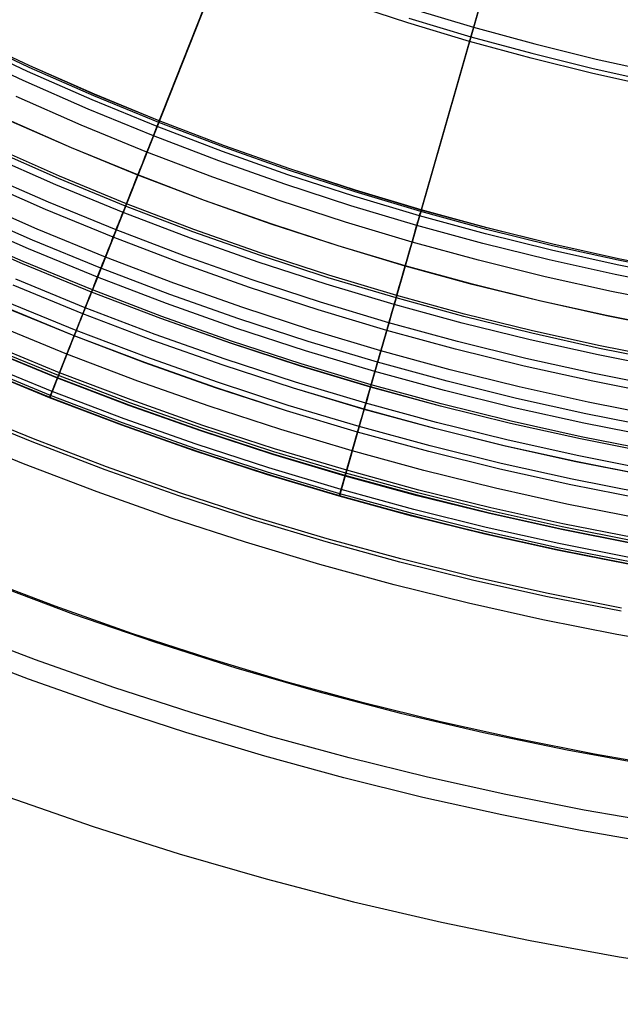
# Model space of a CAD drawing. Header units: millimetres. Extents: x -14 to 488, y -50 to 50.
# Tile 185 of 256: x 366.91 to 371.34, y -26.18 to -18.91. Entities that reach past the tile are written whole.
import ezdxf

# ---------------------------------------------------------------- set-up
doc = ezdxf.new("R2010")
doc.units = ezdxf.units.MM
doc.header["$MEASUREMENT"] = 0
doc.layers.add('Default', color=7, linetype='Continuous')

msp = doc.modelspace()

# ---------------------------------------------------------------- linework, layer by layer
at = {"layer": 'Default'}
for points in [[(371.5929, -19.4101), (371.1385, -19.3092), (370.6834, -19.1966), (370.2283, -19.0722), (369.7734, -18.9361), (369.3193, -18.7879)], [(369.806, -18.8319), (370.2583, -18.9673), (370.7109, -19.091), (371.1634, -19.2029), (371.6153, -19.3033), (372.0663, -19.3923), (372.516, -19.4701), (372.964, -19.5368), (373.4098, -19.5926), (373.8533, -19.6377), (374.294, -19.6724), (374.7316, -19.6969), (375.1659, -19.7114), (375.5965, -19.7162), (376.0271, -19.7114), (376.4614, -19.6969), (376.899, -19.6724), (377.3397, -19.6377), (377.7832, -19.5926), (378.2291, -19.5368), (378.677, -19.4701), (379.1267, -19.3923), (379.5777, -19.3033), (380.0296, -19.2029)], [(371.8087, -20.7846), (371.3248, -20.6891), (370.8399, -20.5814), (370.3544, -20.4612), (369.8687, -20.3286), (369.3834, -20.1833), (368.8989, -20.0252), (368.4156, -19.8543), (367.9341, -19.6706), (367.4549, -19.4739), (366.9784, -19.2643), (366.5051, -19.0419)], [(371.8087, -20.7846), (371.3248, -20.6891), (370.8399, -20.5814), (370.3544, -20.4612), (369.8687, -20.3286), (369.3834, -20.1833), (368.8989, -20.0252), (368.4156, -19.8543), (367.9341, -19.6706), (367.4549, -19.4739), (366.9784, -19.2643), (366.5051, -19.0419)], [(371.8107, -20.7737), (371.3271, -20.6782), (370.8424, -20.5706), (370.3572, -20.4505), (369.8718, -20.3179), (369.3867, -20.1727), (368.9024, -20.0147), (368.4194, -19.8439), (367.9382, -19.6602), (367.4592, -19.4637), (366.983, -19.2542), (366.51, -19.0319)], [(371.8107, -20.7737), (371.3271, -20.6782), (370.8424, -20.5706), (370.3572, -20.4505), (369.8718, -20.3179), (369.3867, -20.1727), (368.9024, -20.0147), (368.4194, -19.8439), (367.9382, -19.6602), (367.4592, -19.4637), (366.983, -19.2542), (366.51, -19.0319)], [(371.8108, -20.7732), (371.3272, -20.6777), (370.8425, -20.5701), (370.3573, -20.45), (369.8719, -20.3174), (369.3869, -20.1722), (368.9026, -20.0142), (368.4196, -19.8434), (367.9384, -19.6598), (367.4594, -19.4632), (366.9832, -19.2538), (366.5102, -19.0314)], [(371.8026, -20.8175), (371.3179, -20.7218), (370.8322, -20.6139), (370.3459, -20.4936), (369.8595, -20.3607), (369.3734, -20.2152), (368.8881, -20.0568), (368.4041, -19.8857), (367.9218, -19.7016), (367.4418, -19.5047), (366.9645, -19.2948), (366.4905, -19.0719)], [(371.8026, -20.8175), (371.3179, -20.7218), (370.8322, -20.6139), (370.3459, -20.4936), (369.8595, -20.3607), (369.3734, -20.2152), (368.8881, -20.0568), (368.4041, -19.8857), (367.9218, -19.7016), (367.4418, -19.5047), (366.9645, -19.2948), (366.4905, -19.0719)], [(371.7891, -20.8905), (371.3027, -20.7945), (370.8152, -20.6862), (370.3272, -20.5655), (369.8391, -20.4321), (369.3512, -20.2861), (368.8642, -20.1272), (368.3785, -19.9554), (367.8945, -19.7707), (367.4127, -19.573), (366.9338, -19.3624), (366.4581, -19.1388)], [(371.7891, -20.8905), (371.3027, -20.7945), (370.8152, -20.6862), (370.3272, -20.5655), (369.8391, -20.4321), (369.3512, -20.2861), (368.8642, -20.1272), (368.3785, -19.9554), (367.8945, -19.7707), (367.4127, -19.573), (366.9338, -19.3624), (366.4581, -19.1388)], [(371.7658, -21.0163), (371.2764, -20.9197), (370.786, -20.8108), (370.295, -20.6893), (369.8039, -20.5551), (369.3131, -20.4082), (368.8231, -20.2483), (368.3343, -20.0755), (367.8474, -19.8896), (367.3627, -19.6908), (366.8808, -19.4788)], [(371.7658, -21.0163), (371.2764, -20.9197), (370.786, -20.8108), (370.295, -20.6893), (369.8039, -20.5551), (369.3131, -20.4082), (368.8231, -20.2483), (368.3343, -20.0755), (367.8474, -19.8896), (367.3627, -19.6908), (366.8808, -19.4788)], [(371.7324, -21.1967), (371.2388, -21.0993), (370.7441, -20.9894), (370.2488, -20.8668), (369.7534, -20.7315), (369.2583, -20.5832), (368.764, -20.422), (368.271, -20.2477), (367.7799, -20.0602), (367.291, -19.8596), (366.8049, -19.6458)], [(371.7327, -21.1954), (371.2391, -21.098), (370.7444, -20.9881), (370.2492, -20.8655), (369.7538, -20.7302), (369.2587, -20.582), (368.7645, -20.4208), (368.2715, -20.2464), (367.7803, -20.059), (367.2915, -19.8584), (366.8054, -19.6446)], [(371.7327, -21.1954), (371.2391, -21.098), (370.7444, -20.9881), (370.2492, -20.8655), (369.7538, -20.7302), (369.2587, -20.582), (368.7645, -20.4208), (368.2715, -20.2464), (367.7803, -20.059), (367.2915, -19.8584), (366.8054, -19.6446)], [(371.6787, -21.4873), (371.1781, -21.3885), (370.6766, -21.2771), (370.1744, -21.1528), (369.6721, -21.0156), (369.1701, -20.8653), (368.669, -20.7018), (368.1691, -20.5251), (367.6711, -20.335), (367.1754, -20.1316), (366.6825, -19.9148)], [(371.6878, -21.438), (371.1884, -21.3394), (370.688, -21.2283), (370.187, -21.1043), (369.6859, -20.9674), (369.1851, -20.8175), (368.6851, -20.6543), (368.1864, -20.478), (367.6895, -20.2884), (367.195, -20.0854), (366.7033, -19.8692)], [(371.6912, -21.4198), (371.1922, -21.3213), (370.6923, -21.2102), (370.1917, -21.0864), (369.691, -20.9496), (369.1906, -20.7998), (368.691, -20.6368), (368.1928, -20.4606), (367.6963, -20.2712), (367.2022, -20.0684), (366.7109, -19.8523)], [(371.6912, -21.4198), (371.1922, -21.3213), (370.6923, -21.2102), (370.1917, -21.0864), (369.691, -20.9496), (369.1906, -20.7998), (368.691, -20.6368), (368.1928, -20.4606), (367.6963, -20.2712), (367.2022, -20.0684), (366.7109, -19.8523)], [(371.6532, -21.625), (371.1494, -21.5256), (370.6446, -21.4134), (370.1391, -21.2884), (369.6335, -21.1503), (369.1283, -20.999), (368.6239, -20.8344), (368.1208, -20.6565), (367.6195, -20.4652), (367.1206, -20.2605), (366.6245, -20.0423)], [(371.6426, -21.6824), (371.1374, -21.5827), (370.6312, -21.4702), (370.1244, -21.3449), (369.6175, -21.2064), (369.1109, -21.0547), (368.6051, -20.8897), (368.1007, -20.7113), (367.598, -20.5195), (367.0978, -20.3142), (366.6004, -20.0954)], [(371.6426, -21.6824), (371.1374, -21.5827), (370.6312, -21.4702), (370.1244, -21.3449), (369.6175, -21.2064), (369.1109, -21.0547), (368.6051, -20.8897), (368.1007, -20.7113), (367.598, -20.5195), (367.0978, -20.3142), (366.6004, -20.0954)], [(371.6139, -21.8371), (371.1051, -21.7367), (370.5953, -21.6234), (370.0848, -21.4971), (369.5742, -21.3576), (369.0639, -21.2048), (368.5545, -21.0386), (368.0464, -20.859), (367.5401, -20.6658), (367.0362, -20.459), (366.5352, -20.2387)], [(371.5978, -21.924), (371.087, -21.8232), (370.5751, -21.7095), (370.0626, -21.5826), (369.5499, -21.4426), (369.0375, -21.2892), (368.526, -21.1223), (368.0159, -20.9419), (367.5076, -20.7479), (367.0017, -20.5403), (366.4986, -20.3191)], [(371.5979, -21.9238), (371.087, -21.8229), (370.5751, -21.7092), (370.0626, -21.5824), (369.5499, -21.4424), (369.0376, -21.289), (368.5261, -21.1221), (368.016, -20.9417), (367.5077, -20.7477), (367.0018, -20.5401), (366.4987, -20.3189)], [(371.585, -21.9937), (371.0725, -21.8925), (370.5589, -21.7784), (370.0447, -21.6512), (369.5304, -21.5107), (369.0164, -21.3568), (368.5032, -21.1894), (367.9914, -21.0085), (367.4815, -20.8138), (366.9739, -20.6056), (366.4693, -20.3836)], [(371.5633, -22.1105), (371.0481, -22.0088), (370.5317, -21.8941), (370.0148, -21.7662), (369.4977, -21.6249), (368.9809, -21.4702), (368.465, -21.3019), (367.9505, -21.1199), (367.4378, -20.9243), (366.9275, -20.7149), (366.4201, -20.4917)], [(371.5635, -22.1098), (371.0482, -22.0081), (370.5319, -21.8934), (370.015, -21.7655), (369.4979, -21.6243), (368.9811, -21.4696), (368.4652, -21.3013), (367.9507, -21.1193), (367.438, -20.9237), (366.9278, -20.7143), (366.4204, -20.4911)], [(371.5665, -22.0936), (371.0516, -21.992), (370.5357, -21.8774), (370.0191, -21.7496), (369.5024, -21.6085), (368.9861, -21.4539), (368.4705, -21.2857), (367.9564, -21.1039), (367.4441, -20.9084), (366.9342, -20.6991), (366.4272, -20.4761)], [(371.5406, -22.2331), (371.0225, -22.1309), (370.5032, -22.0155), (369.9834, -21.8869), (369.4634, -21.7448), (368.9437, -21.5892), (368.4249, -21.42), (367.9074, -21.237), (367.3919, -21.0402), (366.8787, -20.8297)], [(371.5321, -22.2795), (371.0128, -22.177), (370.4925, -22.0614), (369.9715, -21.9325), (369.4504, -21.7902), (368.9296, -21.6343), (368.4097, -21.4647), (367.8912, -21.2813), (367.3745, -21.0841), (366.8603, -20.8731)], [(371.5322, -22.2787), (371.013, -22.1762), (370.4927, -22.0606), (369.9717, -21.9317), (369.4506, -21.7894), (368.9299, -21.6335), (368.41, -21.4639), (367.8915, -21.2805), (367.3748, -21.0833), (366.8606, -20.8723)], [(371.508, -22.4095), (370.9857, -22.3065), (370.4622, -22.1902), (369.9382, -22.0605), (369.414, -21.9173), (368.8902, -21.7605), (368.3672, -21.5899), (367.8455, -21.4054), (367.3258, -21.2071), (366.8085, -20.9948)], [(371.5002, -22.4517), (370.9769, -22.3484), (370.4525, -22.2319), (369.9274, -22.102), (369.4022, -21.9585), (368.8774, -21.8014), (368.3534, -21.6304), (367.8308, -21.4456), (367.3101, -21.2469), (366.7918, -21.0342)], [(371.5003, -22.451), (370.977, -22.3477), (370.4526, -22.2312), (369.9276, -22.1013), (369.4024, -21.9578), (368.8776, -21.8007), (368.3536, -21.6297), (367.831, -21.4449), (367.3103, -21.2462), (366.7921, -21.0336)], [(371.4739, -22.5937), (370.9472, -22.4898), (370.4195, -22.3725), (369.891, -22.2418), (369.3625, -22.0974), (368.8343, -21.9392), (368.3069, -21.7672), (367.7809, -21.5812), (367.2569, -21.3812), (366.7353, -21.1672)], [(371.4469, -22.7398), (370.9167, -22.6352), (370.3855, -22.5172), (369.8536, -22.3856), (369.3216, -22.2402), (368.7899, -22.081), (368.2591, -21.9079), (367.7297, -21.7207), (367.2022, -21.5194), (366.6772, -21.3039)], [(371.4389, -22.7828), (370.9078, -22.678), (370.3755, -22.5597), (369.8426, -22.4279), (369.3096, -22.2823), (368.7769, -22.1228), (368.245, -21.9493), (367.7146, -21.7617), (367.1861, -21.56), (366.6601, -21.3441)], [(371.4395, -22.7796), (370.9084, -22.6748), (370.3762, -22.5566), (369.8434, -22.4248), (369.3104, -22.2792), (368.7778, -22.1197), (368.2461, -21.9462), (367.7157, -21.7587), (367.1873, -21.557), (366.6613, -21.3412)], [(371.4395, -22.7798), (370.9084, -22.675), (370.3762, -22.5568), (369.8434, -22.425), (369.3104, -22.2794), (368.7778, -22.1199), (368.246, -21.9464), (367.7156, -21.7589), (367.1872, -21.5572), (366.6613, -21.3414)], [(371.4427, -22.7622), (370.9121, -22.6574), (370.3803, -22.5393), (369.8479, -22.4076), (369.3153, -22.2621), (368.7831, -22.1027), (368.2518, -21.9294), (367.7218, -21.742), (367.1938, -21.5405), (366.6683, -21.3248)], [(371.4199, -22.8854), (370.8864, -22.7801), (370.3517, -22.6613), (369.8163, -22.5288), (369.2808, -22.3826), (368.7457, -22.2223), (368.2115, -22.0481), (367.6786, -21.8596), (367.1477, -21.657), (366.6193, -21.4402)], [(371.4108, -22.935), (370.876, -22.8294), (370.3401, -22.7104), (369.8036, -22.5776), (369.267, -22.431), (368.7307, -22.2705), (368.1952, -22.0958), (367.6612, -21.907), (367.1291, -21.7039), (366.5995, -21.4866)], [(371.4109, -22.9342), (370.8762, -22.8287), (370.3403, -22.7096), (369.8038, -22.5769), (369.2672, -22.4303), (368.7309, -22.2697), (368.1955, -22.0951), (367.6615, -21.9062), (367.1294, -21.7032), (366.5998, -21.4859)], [(371.411, -22.934), (370.8762, -22.8284), (370.3404, -22.7094), (369.8039, -22.5766), (369.2673, -22.4301), (368.731, -22.2695), (368.1956, -22.0948), (367.6616, -21.906), (367.1295, -21.7029), (366.5999, -21.4856)], [(371.4112, -22.9329), (370.8765, -22.8274), (370.3406, -22.7083), (369.8042, -22.5756), (369.2676, -22.429), (368.7313, -22.2684), (368.1959, -22.0938), (367.6619, -21.905), (367.1299, -21.7019), (366.6004, -21.4846)], [(371.4112, -22.9329), (370.8765, -22.8274), (370.3406, -22.7083), (369.8042, -22.5756), (369.2676, -22.429), (368.7313, -22.2684), (368.1959, -22.0938), (367.662, -21.905), (367.1299, -21.7019), (366.6004, -21.4846)], [(371.4141, -22.917), (370.8798, -22.8115), (370.3443, -22.6926), (369.8082, -22.5599), (369.272, -22.4135), (368.7361, -22.253), (368.2011, -22.0785), (367.6675, -21.8898), (367.1359, -21.6869), (366.6067, -21.4697)], [(366.6877, -21.5202), (367.2376, -21.743), (367.793, -21.9515), (368.3537, -22.1456), (368.9191, -22.3251), (369.4891, -22.49), (370.0631, -22.6401), (370.6408, -22.7754), (371.2218, -22.8958), (371.8056, -23.0011)], [(366.6877, -21.5202), (367.2376, -21.743), (367.793, -21.9515), (368.3537, -22.1456), (368.9191, -22.3251), (369.4891, -22.49), (370.0631, -22.6401), (370.6408, -22.7754), (371.2218, -22.8958), (371.8056, -23.0011)], [(371.3468, -23.2807), (370.8039, -23.1736), (370.2598, -23.0527), (369.7151, -22.9179), (369.1702, -22.7691), (368.6257, -22.606), (368.0821, -22.4287), (367.5399, -22.237), (366.9997, -22.0308), (366.462, -21.8102)], [(371.3468, -23.2807), (370.8039, -23.1736), (370.2598, -23.0527), (369.7151, -22.9179), (369.1702, -22.7691), (368.6257, -22.606), (368.0821, -22.4287), (367.5399, -22.237), (366.9997, -22.0308), (366.462, -21.8102)], [(371.3512, -23.2569), (370.8088, -23.1499), (370.2653, -23.0291), (369.7212, -22.8945), (369.1769, -22.7458), (368.633, -22.5829), (368.0899, -22.4058), (367.5483, -22.2143), (367.0086, -22.0083), (366.4715, -21.7879)], [(371.8605, -23.5459), (371.3152, -23.4516), (370.7682, -23.3437), (370.2201, -23.2219), (369.6713, -23.0861), (369.1224, -22.9362), (368.5739, -22.7719), (368.0262, -22.5933), (367.48, -22.4001), (366.9357, -22.1924), (366.394, -21.9701)], [(371.7177, -24.4341), (371.1515, -24.3362), (370.5836, -24.2241), (370.0145, -24.0977), (369.4448, -23.9567), (368.8749, -23.801), (368.3054, -23.6305), (367.7368, -23.445), (367.1697, -23.2445), (366.6046, -23.0288)], [(366.7161, -23.0798), (367.3062, -23.3013), (367.9018, -23.5075), (368.5026, -23.6982), (369.1081, -23.8734), (369.7179, -24.0329), (370.3316, -24.1766), (370.9488, -24.3045), (371.5691, -24.4164), (372.1921, -24.5123), (372.8174, -24.5921), (373.4314, -24.6545), (374.0467, -24.7014), (374.6631, -24.7327), (375.28, -24.7485), (375.8972, -24.7487), (376.5142, -24.7334), (377.1306, -24.7024), (377.746, -24.6559), (378.3355, -24.5967), (378.9234, -24.5231), (379.5093, -24.4353), (380.093, -24.3333)], [(366.7161, -23.0798), (367.3062, -23.3013), (367.9018, -23.5075), (368.5026, -23.6982), (369.1081, -23.8734), (369.7179, -24.0329), (370.3316, -24.1766), (370.9488, -24.3045), (371.5691, -24.4164), (372.1921, -24.5123), (372.8174, -24.5921), (373.4314, -24.6545), (374.0467, -24.7014), (374.6631, -24.7327), (375.28, -24.7485), (375.8972, -24.7487), (376.5142, -24.7334), (377.1306, -24.7024), (377.746, -24.6559), (378.3355, -24.5967), (378.9234, -24.5231), (379.5093, -24.4353), (380.093, -24.3333)], [(371.651, -24.8488), (371.075, -24.7492), (370.4974, -24.6352), (369.9185, -24.5066), (369.339, -24.3633), (368.7593, -24.2049), (368.18, -24.0314), (367.6016, -23.8428), (367.0247, -23.6388), (366.45, -23.4194)], [(371.6267, -24.9997), (371.0472, -24.8995), (370.466, -24.7848), (369.8836, -24.6554), (369.3005, -24.5111), (368.7172, -24.3518), (368.1344, -24.1773), (367.5524, -23.9874), (366.972, -23.7822), (366.3937, -23.5615)], [(371.6267, -24.9997), (371.0472, -24.8995), (370.466, -24.7848), (369.8836, -24.6554), (369.3005, -24.5111), (368.7172, -24.3518), (368.1344, -24.1773), (367.5524, -23.9874), (366.972, -23.7822), (366.3937, -23.5615)], [(366.8193, -24.6511), (367.4499, -24.8694), (368.086, -25.0713), (368.727, -25.2567), (369.3727, -25.4256), (370.0224, -25.5778), (370.6759, -25.7132), (371.3326, -25.8317), (371.9922, -25.9332), (372.6542, -26.0177), (373.3042, -26.0838), (373.9557, -26.1334), (374.6083, -26.1666), (375.2615, -26.1833), (375.9149, -26.1835), (376.5681, -26.1672), (377.2207, -26.1345), (377.8722, -26.0853), (378.4963, -26.0225), (379.1187, -25.9446), (379.7391, -25.8516), (380.357, -25.7437)], [(366.8193, -24.6511), (367.4499, -24.8694), (368.086, -25.0713), (368.727, -25.2567), (369.3727, -25.4256), (370.0224, -25.5778), (370.6759, -25.7132), (371.3326, -25.8317), (371.9922, -25.9332), (372.6542, -26.0177), (373.3042, -26.0838), (373.9557, -26.1334), (374.6083, -26.1666), (375.2615, -26.1833), (375.9149, -26.1835), (376.5681, -26.1672), (377.2207, -26.1345), (377.8722, -26.0853), (378.4963, -26.0225), (379.1187, -25.9446), (379.7391, -25.8516), (380.357, -25.7437)]]:
    msp.add_lwpolyline(points, dxfattribs=at)
at = {"layer": 'Default', "extrusion": (0.961399, -0.275158, 0)}
msp.add_lwpolyline([(83.5353, 167.9005), (83.5356, 167.9027), (83.5358, 167.9049), (83.5362, 167.9071), (83.5366, 167.9094), (83.537, 167.9116), (83.5375, 167.9139), (83.5381, 167.9161), (83.5387, 167.9184), (83.5394, 167.9207), (83.5401, 167.9229), (83.5409, 167.9252), (83.5418, 167.9275), (83.5427, 167.9297), (83.5437, 167.932), (83.5447, 167.9342), (83.5458, 167.9364), (83.547, 167.9386), (83.5482, 167.9408), (83.5495, 167.943), (83.5508, 167.9451), (83.5522, 167.9472), (83.5537, 167.9493), (83.5552, 167.9513), (83.5568, 167.9534), (83.5584, 167.9553), (83.5601, 167.9573), (83.5618, 167.9592), (83.5636, 167.9611), (83.5654, 167.9629), (83.5673, 167.9646), (83.5693, 167.9664), (83.5712, 167.968), (83.5733, 167.9697), (83.5753, 167.9712), (83.5774, 167.9727), (83.5795, 167.9742), (83.5817, 167.9756), (83.5839, 167.9769), (83.5861, 167.9782), (83.5884, 167.9794), (83.5907, 167.9806), (83.593, 167.9817), (83.5953, 167.9827), (83.5976, 167.9837), (83.6, 167.9846), (83.6024, 167.9855), (83.6047, 167.9862), (83.6071, 167.987), (83.6095, 167.9876), (83.6119, 167.9882), (83.6143, 167.9887), (83.6167, 167.9892), (83.6191, 167.9896), (83.6214, 167.99), (83.6238, 167.9903), (83.6262, 167.9905), (83.6285, 167.9907), (83.6308, 167.9908), (83.6331, 167.9909), (83.6354, 167.9909), (83.6377, 167.9908), (83.64, 167.9908), (83.6422, 167.9906), (83.6444, 167.9904)], dxfattribs=at)
at = {"layer": 'Default', "extrusion": (0.949123, -0.314906, 0)}
for points in [[(94.978, 22.4213), (94.9777, 22.3872), (94.9766, 22.3528), (94.9748, 22.3181), (94.9722, 22.2832), (94.9689, 22.248), (94.9648, 22.2127), (94.9598, 22.1772), (94.9541, 22.1416), (94.9475, 22.1058), (94.9401, 22.07), (94.9318, 22.0342), (94.9226, 21.9983), (94.9126, 21.9625), (94.9017, 21.9267), (94.89, 21.891), (94.8773, 21.8554), (94.8637, 21.82), (94.8493, 21.7848), (94.834, 21.7499), (94.8177, 21.7152), (94.8006, 21.6809), (94.7827, 21.6469), (94.7638, 21.6133), (94.7441, 21.5801), (94.7236, 21.5474), (94.7023, 21.5151), (94.6801, 21.4834), (94.6571, 21.4523), (94.6334, 21.4218), (94.6089, 21.392), (94.5837, 21.3628), (94.5578, 21.3343), (94.5312, 21.3065), (94.5039, 21.2795), (94.476, 21.2532), (94.4476, 21.2278), (94.4185, 21.2032), (94.3889, 21.1794), (94.3589, 21.1566), (94.3283, 21.1346), (94.2974, 21.1135), (94.266, 21.0933), (94.2342, 21.074), (94.2022, 21.0557), (94.1698, 21.0383), (94.1372, 21.0219), (94.1044, 21.0064), (94.0713, 20.9919), (94.0381, 20.9783), (94.0048, 20.9657), (93.9714, 20.9541), (93.938, 20.9433), (93.9045, 20.9335), (93.871, 20.9247), (93.8376, 20.9167), (93.8042, 20.9096), (93.771, 20.9035), (93.7379, 20.8982), (93.7049, 20.8938), (93.6721, 20.8902), (93.6395, 20.8874), (93.6071, 20.8855), (93.575, 20.8844), (93.5431, 20.884), (93.5113, 20.8844), (93.4792, 20.8855), (93.4468, 20.8874), (93.4142, 20.8902), (93.3814, 20.8938), (93.3484, 20.8982), (93.3153, 20.9035), (93.282, 20.9096), (93.2487, 20.9167), (93.2153, 20.9247), (93.1818, 20.9335), (93.1483, 20.9433), (93.1149, 20.9541), (93.0815, 20.9657), (93.0482, 20.9783), (93.015, 20.9919), (92.9819, 21.0064), (92.9491, 21.0219), (92.9165, 21.0383), (92.8841, 21.0557), (92.852, 21.074), (92.8203, 21.0933), (92.7889, 21.1135), (92.758, 21.1346), (92.7274, 21.1566), (92.6973, 21.1794), (92.6678, 21.2032), (92.6387, 21.2278), (92.6103, 21.2532), (92.5824, 21.2795), (92.5551, 21.3065), (92.5285, 21.3343), (92.5026, 21.3628), (92.4774, 21.392), (92.4529, 21.4218), (92.4292, 21.4523), (92.4062, 21.4834), (92.384, 21.5151), (92.3627, 21.5474), (92.3422, 21.5801), (92.3225, 21.6133), (92.3036, 21.6469), (92.2857, 21.6809), (92.2686, 21.7152), (92.2523, 21.7499), (92.237, 21.7848), (92.2226, 21.82), (92.209, 21.8554), (92.1963, 21.891), (92.1846, 21.9267), (92.1737, 21.9625), (92.1636, 21.9983), (92.1545, 22.0342), (92.1462, 22.07), (92.1388, 22.1058), (92.1322, 22.1416), (92.1265, 22.1772), (92.1215, 22.2127), (92.1174, 22.248), (92.1141, 22.2832), (92.1115, 22.3181), (92.1097, 22.3528), (92.1086, 22.3872), (92.1083, 22.4213)], [(92.1083, 22.4213), (92.1086, 22.4554), (92.1097, 22.4899), (92.1115, 22.5245), (92.1141, 22.5595), (92.1174, 22.5946), (92.1215, 22.6299), (92.1265, 22.6654), (92.1322, 22.7011), (92.1388, 22.7368), (92.1462, 22.7726), (92.1545, 22.8085), (92.1636, 22.8443), (92.1737, 22.8802), (92.1846, 22.916), (92.1963, 22.9516), (92.209, 22.9872), (92.2226, 23.0226), (92.237, 23.0578), (92.2523, 23.0927), (92.2686, 23.1274), (92.2857, 23.1618), (92.3036, 23.1958), (92.3225, 23.2294), (92.3422, 23.2626), (92.3627, 23.2953), (92.384, 23.3275), (92.4062, 23.3592), (92.4292, 23.3903), (92.4529, 23.4208), (92.4774, 23.4507), (92.5026, 23.4799), (92.5285, 23.5084), (92.5551, 23.5362), (92.5824, 23.5632), (92.6103, 23.5894), (92.6387, 23.6148), (92.6678, 23.6394), (92.6973, 23.6632), (92.7274, 23.6861), (92.758, 23.7081), (92.7889, 23.7292), (92.8203, 23.7493), (92.852, 23.7686), (92.8841, 23.7869), (92.9165, 23.8043), (92.9491, 23.8207), (92.9819, 23.8362), (93.015, 23.8507), (93.0482, 23.8643), (93.0815, 23.8769), (93.1149, 23.8886), (93.1483, 23.8993), (93.1818, 23.9091), (93.2153, 23.918), (93.2487, 23.9259), (93.282, 23.933), (93.3153, 23.9392), (93.3484, 23.9444), (93.3814, 23.9489), (93.4142, 23.9524), (93.4468, 23.9552), (93.4792, 23.9571), (93.5113, 23.9583), (93.5431, 23.9587), (93.575, 23.9583), (93.6071, 23.9571), (93.6395, 23.9552), (93.6721, 23.9524), (93.7049, 23.9489), (93.7379, 23.9444), (93.771, 23.9392), (93.8042, 23.933), (93.8376, 23.9259), (93.871, 23.918), (93.9045, 23.9091), (93.938, 23.8993), (93.9714, 23.8886), (94.0048, 23.8769), (94.0381, 23.8643), (94.0713, 23.8507), (94.1044, 23.8362), (94.1372, 23.8207), (94.1698, 23.8043), (94.2022, 23.7869), (94.2342, 23.7686), (94.266, 23.7493), (94.2974, 23.7292), (94.3283, 23.7081), (94.3589, 23.6861), (94.3889, 23.6632), (94.4185, 23.6394), (94.4476, 23.6148), (94.476, 23.5894), (94.5039, 23.5632), (94.5312, 23.5362), (94.5578, 23.5084), (94.5837, 23.4799), (94.6089, 23.4507), (94.6334, 23.4208), (94.6571, 23.3903), (94.6801, 23.3592), (94.7023, 23.3275), (94.7236, 23.2953), (94.7441, 23.2626), (94.7638, 23.2294), (94.7827, 23.1958), (94.8006, 23.1618), (94.8177, 23.1274), (94.834, 23.0927), (94.8493, 23.0578), (94.8637, 23.0226), (94.8773, 22.9872), (94.89, 22.9516), (94.9017, 22.916), (94.9126, 22.8802), (94.9226, 22.8443), (94.9318, 22.8085), (94.9401, 22.7726), (94.9475, 22.7368), (94.9541, 22.7011), (94.9598, 22.6654), (94.9648, 22.6299), (94.9689, 22.5946), (94.9722, 22.5595), (94.9748, 22.5245), (94.9766, 22.4899), (94.9777, 22.4554), (94.978, 22.4213)]]:
    msp.add_lwpolyline(points, dxfattribs=at)
at = {"layer": 'Default'}
for points in [[(369.1515, -16.5956, 167.8086), (368.1578, -19.1056, 135.9018), (367.6711, -20.335, 113.236), (367.3653, -21.1074, 93.2153), (367.1299, -21.7019, 30.9743), (367.1339, -21.6919, 30.2517), (367.1388, -21.6794, 29.9205), (367.1456, -21.6624, 29.6087), (367.1539, -21.6413, 29.3157), (367.1638, -21.6164, 29.0412), (367.1749, -21.5883, 28.7845), (367.1872, -21.5572, 28.5452), (367.2005, -21.5236, 28.3228), (367.2147, -21.4878, 28.1165), (367.2296, -21.4501, 27.9256), (367.2451, -21.411, 27.7494), (367.261, -21.3708, 27.5871), (367.2772, -21.3298, 27.438), (367.2936, -21.2884, 27.3014), (367.3101, -21.2469, 27.1765), (367.3264, -21.2057, 27.0625), (367.3426, -21.1648, 26.9585), (367.3586, -21.1243, 26.8631), (367.3745, -21.0841, 26.7753), (367.3903, -21.0443, 26.694), (367.406, -21.0046, 26.618), (367.4218, -20.9647, 26.5461), (367.4378, -20.9243, 26.4772), (367.4541, -20.883, 26.41), (367.471, -20.8403, 26.3433), (367.6239, -20.4541, 25.7739), (367.6489, -20.3909, 25.6736), (367.6731, -20.33, 25.5725), (367.6963, -20.2712, 25.4705), (367.7188, -20.2145, 25.3673), (367.7403, -20.1602, 25.2629), (367.7608, -20.1083, 25.1573), (367.7803, -20.059, 25.0504), (367.7988, -20.0123, 24.9422), (367.8162, -19.9684, 24.8329), (367.8324, -19.9275, 24.7227), (367.8474, -19.8896, 24.6119), (367.8611, -19.855, 24.5007), (367.8735, -19.8237, 24.3897), (367.8846, -19.7956, 24.2791), (367.8945, -19.7707, 24.1696), (367.903, -19.7491, 24.0615), (367.9104, -19.7305, 23.9552), (367.9166, -19.7147, 23.8511), (367.9218, -19.7016, 23.7495), (367.926, -19.6909, 23.6507), (367.9294, -19.6824, 23.5549), (367.9341, -19.6706, 23.3725), (367.9367, -19.6639, 23.2024), (367.9384, -19.6598, 22.75), (367.9367, -19.6639, 22.2976), (367.9341, -19.6706, 22.1275), (367.9294, -19.6824, 21.9451), (367.926, -19.6909, 21.8493), (367.9218, -19.7016, 21.7505), (367.9166, -19.7147, 21.6489), (367.9104, -19.7305, 21.5448), (367.903, -19.7491, 21.4385), (367.8945, -19.7707, 21.3304), (367.8846, -19.7956, 21.2209), (367.8735, -19.8237, 21.1103), (367.8611, -19.855, 20.9993), (367.8474, -19.8896, 20.8881), (367.8324, -19.9275, 20.7773), (367.8162, -19.9684, 20.6671), (367.7988, -20.0123, 20.5578), (367.7803, -20.059, 20.4496), (367.7608, -20.1083, 20.3427), (367.7403, -20.1602, 20.2371), (367.7188, -20.2145, 20.1327), (367.6963, -20.2712, 20.0295), (367.6731, -20.33, 19.9275), (367.6489, -20.3909, 19.8264), (367.6239, -20.4541, 19.7261), (367.4712, -20.8398, 19.1572), (367.4543, -20.8825, 19.0905), (367.438, -20.9237, 19.0234), (367.4221, -20.964, 18.9545), (367.4063, -21.0039, 18.8826), (367.3906, -21.0435, 18.8065), (367.3748, -21.0833, 18.7251), (367.3589, -21.1235, 18.6371), (367.3429, -21.164, 18.5415), (367.3267, -21.205, 18.437), (367.3103, -21.2462, 18.3225), (367.2939, -21.2877, 18.197), (367.2775, -21.3292, 18.0597), (367.2612, -21.3703, 17.9098), (367.2453, -21.4106, 17.7466), (367.2298, -21.4497, 17.5693), (367.2148, -21.4875, 17.3773), (367.2006, -21.5233, 17.1698), (367.1873, -21.557, 16.946), (367.175, -21.5881, 16.7054), (367.1638, -21.6163, 16.4472), (367.154, -21.6412, 16.1711), (367.1456, -21.6624, 15.8763), (367.1388, -21.6794, 15.5623), (367.1339, -21.6919, 15.2287), (367.1299, -21.7019, 14.5001), (367.1477, -21.657, 9.9809), (367.1679, -21.606, 8.3072), (367.1938, -21.5405, 6.9636), (367.224, -21.4642, 5.9048), (367.2569, -21.3812, 5.0834), (367.2738, -21.3384, 4.7466), (367.291, -21.2951, 4.4491), (367.3083, -21.2513, 4.1831), (367.3432, -21.1632, 3.7196), (367.3601, -21.1206, 3.5233), (367.3763, -21.0795, 3.3511), (367.3919, -21.0402, 3.2022), (367.4066, -21.0031, 3.0758), (367.4203, -20.9685, 2.9701), (367.4267, -20.9523, 2.9244), (367.4328, -20.9368, 2.8831), (367.4386, -20.9222, 2.8459), (367.4441, -20.9084, 2.8126), (367.4492, -20.8954, 2.7829), (367.454, -20.8832, 2.7564), (367.4587, -20.8715, 2.7324), (367.4632, -20.8601, 2.7106), (367.4676, -20.8489, 2.6904), (367.4721, -20.8375, 2.6714), (367.4767, -20.8259, 2.6529), (367.4815, -20.8138, 2.6346), (367.4866, -20.8011, 2.6158), (367.492, -20.7873, 2.5964), (367.498, -20.7722, 2.576), (367.5046, -20.7555, 2.5542), (367.512, -20.7368, 2.5308), (367.5203, -20.7158, 2.5055), (367.5401, -20.6658, 2.4477), (367.5617, -20.6113, 2.3882), (367.582, -20.56, 2.3355), (367.5917, -20.5354, 2.3116), (367.6012, -20.5114, 2.2891), (367.6105, -20.4881, 2.2681), (367.6195, -20.4652, 2.2484), (367.6284, -20.4429, 2.2299), (367.6371, -20.4209, 2.2126), (367.6457, -20.3991, 2.1963), (367.6543, -20.3774, 2.181), (367.6629, -20.3556, 2.1666), (367.6716, -20.3336, 2.1529), (367.6805, -20.3112, 2.1398), (367.6895, -20.2884, 2.1272), (367.6988, -20.2649, 2.1151), (367.7085, -20.2404, 2.1034), (367.7186, -20.2149, 2.0921), (367.7293, -20.1878, 2.0813), (367.7407, -20.1591, 2.0709), (367.7528, -20.1285, 2.061), (367.7659, -20.0956, 2.0515), (367.7799, -20.0602, 2.0424), (367.7949, -20.0221, 2.0338), (367.8112, -19.981, 2.0259), (367.8287, -19.9368, 2.0187), (367.8476, -19.8891, 2.0124), (367.8679, -19.8379, 2.0073), (367.8897, -19.7828, 2.0034), (367.9131, -19.7236, 2.0009), (375.5965, -0.3158, 2)], [(370.7787, -17.1491, 167.8086), (370.0359, -19.7444, 135.9018), (369.6721, -21.0156, 113.236), (369.4435, -21.8143, 93.2153), (369.2676, -22.429, 30.9743), (369.2705, -22.4187, 30.2517), (369.2742, -22.4057, 29.9205), (369.2793, -22.3881, 29.6087), (369.2855, -22.3663, 29.3157), (369.2929, -22.3406, 29.0412), (369.3012, -22.3115, 28.7845), (369.3104, -22.2794, 28.5452), (369.3203, -22.2446, 28.3228), (369.3309, -22.2076, 28.1165), (369.3421, -22.1686, 27.9256), (369.3537, -22.1282, 27.7494), (369.3656, -22.0866, 27.5871), (369.3777, -22.0442, 27.438), (369.3899, -22.0014, 27.3014), (369.4022, -21.9585, 27.1765), (369.4144, -21.9159, 27.0625), (369.4265, -21.8736, 26.9585), (369.4385, -21.8317, 26.8631), (369.4504, -21.7902, 26.7753), (369.4622, -21.749, 26.694), (369.4739, -21.708, 26.618), (369.4857, -21.6667, 26.5461), (369.4977, -21.6249, 26.4772), (369.5099, -21.5822, 26.41), (369.5226, -21.5381, 26.3433), (369.6368, -21.1388, 25.7739), (369.6555, -21.0735, 25.6736), (369.6736, -21.0104, 25.5725), (369.691, -20.9496, 25.4705), (369.7077, -20.8911, 25.3673), (369.7238, -20.8349, 25.2629), (369.7392, -20.7812, 25.1573), (369.7538, -20.7302, 25.0504), (369.7676, -20.6819, 24.9422), (369.7806, -20.6366, 24.8329), (369.7927, -20.5942, 24.7227), (369.8039, -20.5551, 24.6119), (369.8141, -20.5193, 24.5007), (369.8234, -20.4869, 24.3897), (369.8317, -20.4578, 24.2791), (369.8391, -20.4321, 24.1696), (369.8455, -20.4098, 24.0615), (369.851, -20.3905, 23.9552), (369.8556, -20.3743, 23.8511), (369.8595, -20.3607, 23.7495), (369.8627, -20.3497, 23.6507), (369.8652, -20.3408, 23.5549), (369.8687, -20.3286, 23.3725), (369.8707, -20.3217, 23.2024), (369.8719, -20.3174, 22.75), (369.8707, -20.3217, 22.2976), (369.8687, -20.3286, 22.1275), (369.8652, -20.3408, 21.9451), (369.8627, -20.3497, 21.8493), (369.8595, -20.3607, 21.7505), (369.8556, -20.3743, 21.6489), (369.851, -20.3905, 21.5448), (369.8455, -20.4098, 21.4385), (369.8391, -20.4321, 21.3304), (369.8317, -20.4578, 21.2209), (369.8234, -20.4869, 21.1103), (369.8141, -20.5193, 20.9993), (369.8039, -20.5551, 20.8881), (369.7927, -20.5942, 20.7773), (369.7806, -20.6366, 20.6671), (369.7676, -20.6819, 20.5578), (369.7538, -20.7302, 20.4496), (369.7392, -20.7812, 20.3427), (369.7238, -20.8349, 20.2371), (369.7077, -20.8911, 20.1327), (369.691, -20.9496, 20.0295), (369.6736, -21.0104, 19.9275), (369.6555, -21.0735, 19.8264), (369.6368, -21.1388, 19.7261), (369.5227, -21.5376, 19.1572), (369.5101, -21.5817, 19.0905), (369.4979, -21.6243, 19.0234), (369.4859, -21.666, 18.9545), (369.4741, -21.7072, 18.8826), (369.4624, -21.7482, 18.8065), (369.4506, -21.7894, 18.7251), (369.4387, -21.8309, 18.6371), (369.4267, -21.8728, 18.5415), (369.4146, -21.9152, 18.437), (369.4024, -21.9578, 18.3225), (369.3901, -22.0007, 18.197), (369.3779, -22.0436, 18.0597), (369.3657, -22.0861, 17.9098), (369.3538, -22.1277, 17.7466), (369.3422, -22.1683, 17.5693), (369.331, -22.2072, 17.3773), (369.3204, -22.2443, 17.1698), (369.3104, -22.2792, 16.946), (369.3012, -22.3114, 16.7054), (369.2929, -22.3405, 16.4472), (369.2855, -22.3662, 16.1711), (369.2793, -22.3881, 15.8763), (369.2742, -22.4057, 15.5623), (369.2705, -22.4187, 15.2287), (369.2676, -22.429, 14.5001), (369.2808, -22.3826, 9.9809), (369.296, -22.3298, 8.3072), (369.3153, -22.2621, 6.9636), (369.3379, -22.1832, 5.9048), (369.3625, -22.0974, 5.0834), (369.3751, -22.0532, 4.7466), (369.388, -22.0084, 4.4491), (369.4009, -21.9631, 4.1831), (369.427, -21.872, 3.7196), (369.4396, -21.8279, 3.5233), (369.4518, -21.7854, 3.3511), (369.4634, -21.7448, 3.2022), (369.4744, -21.7065, 3.0758), (369.4846, -21.6707, 2.9701), (369.4894, -21.6539, 2.9244), (369.494, -21.6379, 2.8831), (369.4983, -21.6227, 2.8459), (369.5024, -21.6085, 2.8126), (369.5062, -21.5951, 2.7829), (369.5098, -21.5825, 2.7564), (369.5133, -21.5704, 2.7324), (369.5167, -21.5586, 2.7106), (369.52, -21.547, 2.6904), (369.5234, -21.5352, 2.6714), (369.5268, -21.5232, 2.6529), (369.5304, -21.5107, 2.6346), (369.5342, -21.4975, 2.6158), (369.5382, -21.4833, 2.5964), (369.5427, -21.4677, 2.576), (369.5476, -21.4504, 2.5542), (369.5532, -21.4311, 2.5308), (369.5594, -21.4094, 2.5055), (369.5742, -21.3576, 2.4477), (369.5903, -21.3013, 2.3882), (369.6055, -21.2483, 2.3355), (369.6128, -21.2228, 2.3116), (369.6199, -21.198, 2.2891), (369.6268, -21.1739, 2.2681), (369.6335, -21.1503, 2.2484), (369.6402, -21.1272, 2.2299), (369.6467, -21.1044, 2.2126), (369.6531, -21.0819, 2.1963), (369.6595, -21.0594, 2.181), (369.666, -21.0369, 2.1666), (369.6725, -21.0142, 2.1529), (369.6791, -20.991, 2.1398), (369.6859, -20.9674, 2.1272), (369.6928, -20.9431, 2.1151), (369.7001, -20.9178, 2.1034), (369.7076, -20.8914, 2.0921), (369.7156, -20.8634, 2.0813), (369.7241, -20.8338, 2.0709), (369.7332, -20.8021, 2.061), (369.7429, -20.7681, 2.0515), (369.7534, -20.7315, 2.0424), (369.7647, -20.6921, 2.0338), (369.7768, -20.6496, 2.0259), (369.7899, -20.6039, 2.0187), (369.804, -20.5546, 2.0124), (369.8192, -20.5016, 2.0073), (369.8355, -20.4446, 2.0034), (369.853, -20.3835, 2.0009), (375.5965, -0.3158, 2)], [(369.7802, -18.9005, 167.968), (370.2382, -19.0377, 167.968), (370.6879, -19.1606, 167.968), (371.1405, -19.2727, 167.968), (371.5956, -19.374, 167.968), (372.053, -19.4643, 167.968), (372.4992, -19.5415, 167.968), (372.947, -19.6083, 167.968), (373.3963, -19.6647, 167.968), (373.8467, -19.7106, 167.968), (374.2834, -19.7451, 167.968), (374.7207, -19.7697, 167.968), (375.1585, -19.7845, 167.968), (375.5965, -19.7894, 167.968), (376.0345, -19.7845, 167.968), (376.4723, -19.7697, 167.968), (376.9096, -19.7451, 167.968), (377.3463, -19.7106, 167.968), (377.7967, -19.6647, 167.968), (378.246, -19.6083, 167.968), (378.6938, -19.5415, 167.968), (379.14, -19.4643, 167.968), (379.5974, -19.374, 167.968), (380.0525, -19.2727, 167.968)]]:
    msp.add_polyline3d(points, dxfattribs=at)

doc.saveas('drawing.dxf')
